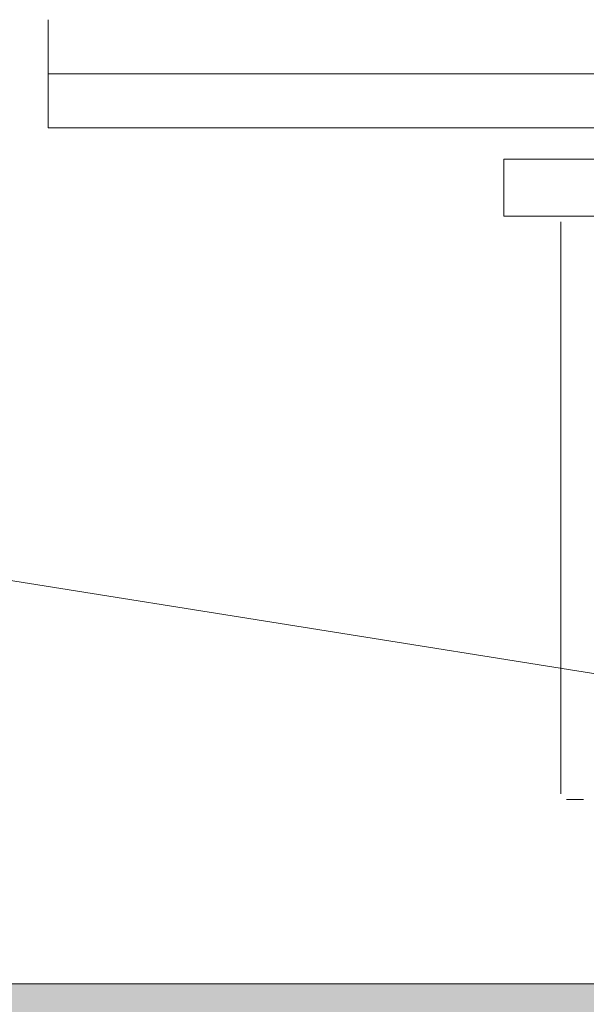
# Paper-space layout 'AD-02 DETAL MONTAŻU DRZWI' of a CAD drawing. Header units: millimetres. Extents: x 0 to 594, y 0 to 550.
# Tile 7 of 99: x 123 to 127, y 48 to 55. Entities that reach past the tile are written whole.
import ezdxf
from ezdxf.xclip import XClip

# ---------------------------------------------------------------- set-up
doc = ezdxf.new("R2010")
doc.units = ezdxf.units.MM
doc.header["$MEASUREMENT"] = 0
doc.header["$XCLIPFRAME"] = 0
doc.layers.add('A_stolarka_Nr_pióra__1', color=7, linetype='Continuous', lineweight=20)
doc.layers.add('A_stolarka_Nr_pióra__2', color=8, linetype='Continuous', lineweight=13)
doc.layers.add('A_stolarka_Nr_pióra__170', color=7, linetype='Continuous', lineweight=5, true_color=0x1c1c1c)
doc.layers.add('A_strop', color=7, linetype='Continuous')

# ---------------------------------------------------------------- blocks, each defined once
blk = doc.blocks.new('Rysunek_2_2', base_point=(-46914.5838, -27095.2))
at = {"layer": 'A_strop', "linetype": 'Continuous', "lineweight": 0, "true_color": 0x000000}
blk.add_hatch(color=18, dxfattribs=at).paths.add_polyline_path([(157.5854, 48.2881), (97.5854, 48.2881), (97.5854, 31.1519), (157.5854, 31.1519)])
at = {"layer": 'A_stolarka_Nr_pióra__1', "color": 7, "linetype": 'Continuous', "lineweight": 20, "ltscale": 0.2}
for p, q in [((126.8246, 53.6837), (126.9446, 53.6837)), ((157.5854, 48.2881), (97.5854, 48.2881))]:
    blk.add_line(p, q, dxfattribs=at)
at = {"layer": 'A_stolarka_Nr_pióra__1', "color": 7, "linetype": 'Continuous', "lineweight": 20, "ltscale": 0.2, "flags": 128}
for points in [[(123.184, 55.0637), (123.184, 54.6835), (127.5846, 54.6835), (127.5846, 55.0637)], [(123.184, 55.0637), (123.184, 54.6835), (127.5846, 54.6835), (127.5846, 55.0637)], [(123.184, 54.6835), (123.184, 54.3033), (127.5846, 54.3033), (127.5846, 54.6835)], [(123.184, 54.6835), (123.184, 54.3033), (127.5846, 54.3033), (127.5846, 54.6835)]]:
    blk.add_lwpolyline(points, dxfattribs=at)
blk.add_lwpolyline([(132.7848, 49.0844), (132.7848, 53.5839), (132.7834, 53.5996), (132.78, 53.6152), (132.7739, 53.6295), (132.7658, 53.6431), (132.7556, 53.6547), (132.7433, 53.6649), (132.7297, 53.673), (132.7154, 53.6791), (132.7005, 53.6825), (132.6848, 53.6839), (126.3846, 53.6839), (126.3846, 54.0837), (133.1846, 54.0837), (133.1846, 49.0844)], close=True, dxfattribs=at)
blk.add_lwpolyline([(132.7848, 49.0844), (132.7848, 53.5839), (132.7834, 53.5996), (132.78, 53.6152), (132.7739, 53.6295), (132.7658, 53.6431), (132.7556, 53.6547), (132.7433, 53.6649), (132.7297, 53.673), (132.7154, 53.6791), (132.7005, 53.6825), (132.6848, 53.6839), (126.3846, 53.6839), (126.3846, 54.0837), (133.1846, 54.0837), (133.1846, 49.0844)], close=True, dxfattribs=at)
at = {"layer": 'A_stolarka_Nr_pióra__170', "color": 250, "linetype": 'Continuous', "lineweight": 5, "ltscale": 0.2, "true_color": 0x1c1c1c}
blk.add_line((129.0532, 50.145), (118.7057, 51.7936), dxfattribs=at)
at = {"layer": 'A_stolarka_Nr_pióra__2', "color": 8, "linetype": 'Continuous', "lineweight": 13, "ltscale": 0.2}
for p, q in [((126.7846, 53.6437), (126.7846, 49.6237)), ((126.8246, 49.5837), (126.9446, 49.5837))]:
    blk.add_line(p, q, dxfattribs=at)

psp = doc.layouts.new('AD-02 DETAL MONTAŻU DRZWI')

# ---------------------------------------------------------------- block references
at = {"color": 37, "linetype": 'Continuous', "lineweight": 5, "true_color": 0x656532}
ref = psp.add_blockref('Rysunek_2_2', (-46914.5838, -27095.2), dxfattribs=at)
XClip(ref).set_block_clipping_path([(33.2101829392, 4.9001792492), (292.97782874, 254.0652997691)])

doc.saveas('drawing.dxf')
